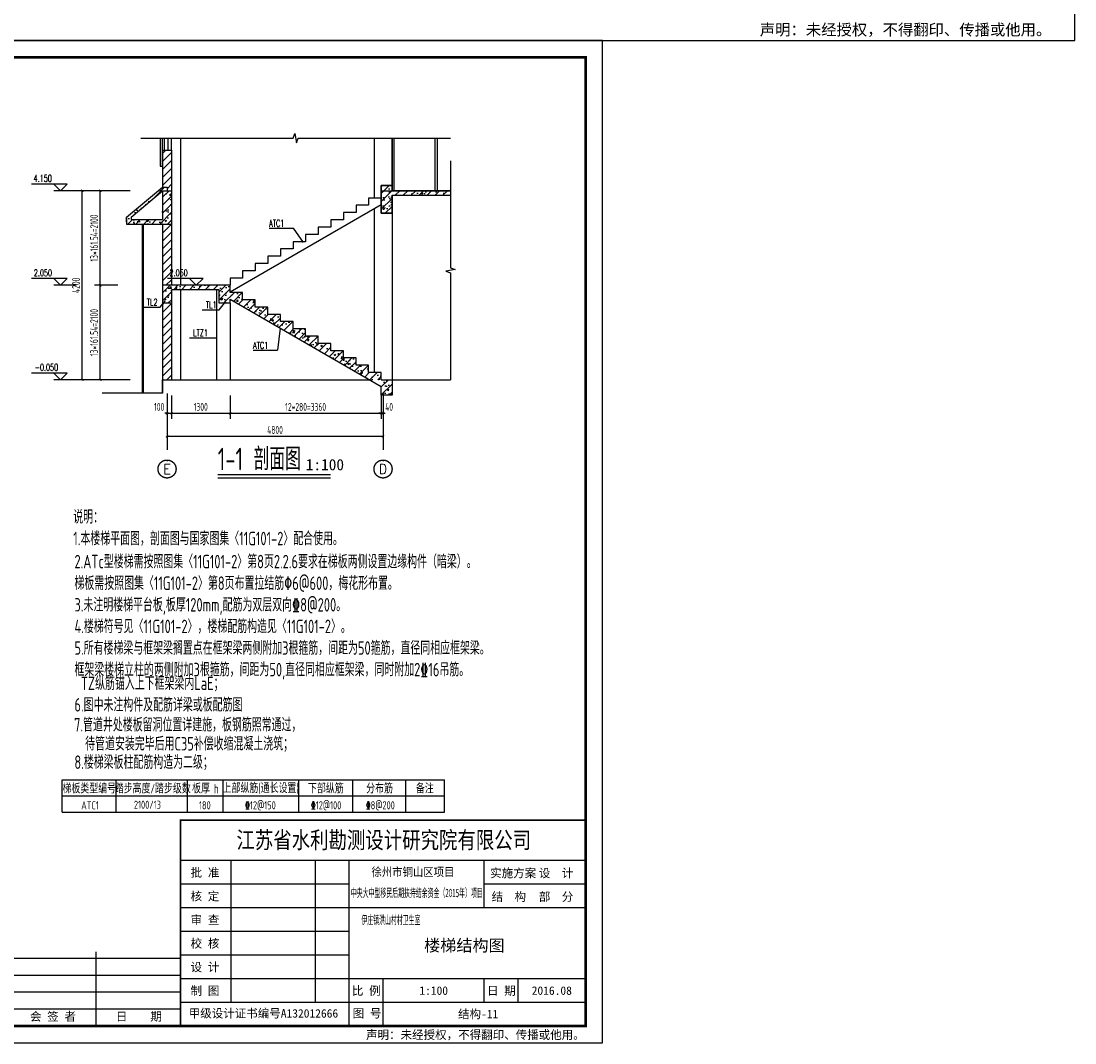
# Model space of a CAD drawing. Extents: x 4550910 to 19796140, y 148416 to 4611575.
# Tile 4 of 49: x 9706270 to 9729688, y 2018858 to 2041563. Entities that reach past the tile are written whole.
import ezdxf
from ezdxf.enums import TextEntityAlignment as Align

# ---------------------------------------------------------------- set-up
doc = ezdxf.new("R2010")
doc.units = 0
doc.header["$LTSCALE"] = 1000
doc.linetypes.add('CENTER', pattern=[2, 1.25, -0.25, 0.25, -0.25])
doc.layers.get('0').update_dxf_attribs({"linetype": 'CONTINUOUS'})
doc.layers.get('Defpoints').update_dxf_attribs({"linetype": 'CONTINUOUS'})
for name, color, linetype in [('AXIS', 8, 'CENTER'), ('AXIS_TEXT', 7, 'CONTINUOUS'), ('B', 2, 'CONTINUOUS'), ('COLU_DE_TEXT', 6, 'CONTINUOUS'), ('DIM_ELEV', 3, 'CONTINUOUS'), ('DIM_SYMB', 3, 'CONTINUOUS'), ('PUB_DIM', 94, 'CONTINUOUS'), ('PUB_TEXT', 7, 'CONTINUOUS'), ('TEXT', 7, 'CONTINUOUS'), ('THIN', 7, 'CONTINUOUS'), ('WALL', 2, 'CONTINUOUS'), ('WINDOW', 4, 'CONTINUOUS'), ('剖面', 8, 'CONTINUOUS'), ('图框', 7, 'CONTINUOUS'), ('幕墙', 124, 'CONTINUOUS'), ('文字', 3, 'CONTINUOUS'), ('木格栅', 34, 'CONTINUOUS')]:
    doc.layers.add(name, color=color, linetype=linetype)
doc.layers.add('意见', color=6, linetype='CONTINUOUS', plot=False)
doc.styles.add('_TCH_AXIS', font='COMPLEX', dxfattribs={"bigfont": 'GBCBIG'})
doc.styles.add('_TCH_DIM', font='SIMPLEX', dxfattribs={"bigfont": 'GBCBIG'})
doc.styles.add('DIM_FONT', font='tssdeng2.shx', dxfattribs={"width": 0.6, "bigfont": 'hztxt.shx'})
doc.styles.add('ST', font='SimSun.ttf')
doc.styles.add('TSSD_Label', font='Tssdeng.shx', dxfattribs={"width": 0.7, "bigfont": 'hztxt.shx'})
doc.styles.add('TSSD_Norm', font='Tssdeng.shx', dxfattribs={"bigfont": 'hztxt.shx'})
doc.styles.add('TSSD_Rein', font='Tssdeng.shx', dxfattribs={"width": 0.7, "bigfont": 'hztxt.shx'})
doc.dimstyles.new('_TCH_ARCH&&50', dxfattribs={"dimscale": 0.5, "dimtxt": 350, "dimasz": 100, "dimexe": 250, "dimexo": 300, "dimgap": 100, "dimtad": 1, "dimdec": 0, "dimzin": 0, "dimdsep": 46, "dimtxsty": 'DIM_FONT', "dimblk": 'ARCHTICK', "dimcen": 0.09, "dimclrt": 7, "dimazin": 2, "dimtfac": 1, "dimtdec": 0, "dimtix": 1, "dimtmove": 2, "dimatfit": 3, "dimfxl": 0, "dimtolj": 1, "dimtzin": 0, "dimarcsym": 0})
pattern_1 = [(45, (9285283.33, 2025230.48), (-88.388348, 88.388348), []), (50, (9285283.33, 2025230.48), (358.6301, -31.37607), [37.5, -412.5]), (355, (9285283.33, 2025230.5), (-69.37567, 376.09607), [30, -330]), (100.4514, (9285313.2, 2025227.87), (289.2547, 344.71977), [31.8701, -350.57106]), (46.1842, (9285283.33, 2025330.5), (533.62052, -82.7595), [56.25, -618.75]), (96.6356, (9285327.8, 2025323.6), (467.33135, 487.05894), [47.80514, -525.8565]), (351.1842, (9285283.33, 2025330.5), (467.331, 487.0593), [45, -495]), (21, (9285333.33, 2025305.48), (298.45353, -201.30945), [37.5, -412.5]), (326, (9285333.33, 2025305.5), (121.65767, 362.57502), [30, -330]), (71.4514, (9285358.2, 2025288.7), (420.11131, 161.26525), [31.8701, -350.57106]), (37.5, (9285283.33, 2025230.48), (6.079928, 166.446927), [0, -326, 0, -335, 0, -331.25]), (7.5, (9285283.33, 2025230.48), (131.53477, 197.205856), [0, -191, 0, -318.5, 0, -126.25]), (327.5, (9285171.83, 2025230.48), (266.91122, -11.277436), [0, -125, 0, -390, 0, -517.5]), (317.5, (9285121.83, 2025230.48), (291.59308, 50.05249), [0, -162.5, 0, -259, 0, -367.5])]

# ---------------------------------------------------------------- blocks, each defined once
blk = doc.blocks.new('_ArchTick')
at = {"color": 0, "linetype": 'ByBlock', "const_width": 0.4}
blk.add_lwpolyline([(-0.5, -0.5), (0.5, 0.5)], dxfattribs=at)
blk = doc.blocks.new('*D353')
at = {"layer": 'Defpoints', "color": 0, "transparency": 16777216}
for p in [(9707628, 2037792), (9708845, 2037792), (9708845, 2033592)]:
    blk.add_point(p, dxfattribs=at)
at = {"layer": 'PUB_DIM', "color": 0, "lineweight": -2, "transparency": 16777216}
for p, q in [((9708695, 2037792), (9707503, 2037792)), ((9707628, 2033592), (9707628, 2037792)), ((9708695, 2033592), (9707503, 2033592))]:
    blk.add_line(p, q, dxfattribs=at)
at = {"layer": 'PUB_DIM', "color": 0, "lineweight": -2, "transparency": 16777216, "xscale": 50, "yscale": 50, "zscale": 50}
for p, rotation in [((9707628, 2037792), 90), ((9707628, 2033592), 270)]:
    blk.add_blockref('_ArchTick', p, dxfattribs=dict(at, rotation=rotation))
at = {"layer": 'PUB_DIM', "color": 7, "transparency": 16777216, "insert": (9707491, 2035692), "char_height": 175, "attachment_point": 5, "rotation": 90, "style": 'DIM_FONT'}
blk.add_mtext('\\A1;4200', dxfattribs=at)
blk = doc.blocks.new('*D354')
at = {"layer": 'Defpoints', "color": 0, "transparency": 16777216}
for p in [(9708029, 2037792), (9708569, 2037792), (9708569, 2035692)]:
    blk.add_point(p, dxfattribs=at)
at = {"layer": 'PUB_DIM', "color": 0, "lineweight": -2, "transparency": 16777216}
for p, q in [((9708419, 2037792), (9707904, 2037792)), ((9708029, 2035692), (9708029, 2037792)), ((9708419, 2035692), (9707904, 2035692))]:
    blk.add_line(p, q, dxfattribs=at)
at = {"layer": 'PUB_DIM', "color": 0, "lineweight": -2, "transparency": 16777216, "xscale": 50, "yscale": 50, "zscale": 50}
for p, rotation in [((9708029, 2037792), 90), ((9708029, 2035692), 270)]:
    blk.add_blockref('_ArchTick', p, dxfattribs=dict(at, rotation=rotation))
at = {"layer": 'PUB_DIM', "color": 7, "transparency": 16777216, "insert": (9707892, 2036742), "char_height": 175, "attachment_point": 5, "rotation": 90, "style": 'DIM_FONT'}
blk.add_mtext('\\A1;13*161.54=2100', dxfattribs=at)
blk = doc.blocks.new('*D355')
at = {"layer": 'Defpoints', "color": 0, "transparency": 16777216}
for p in [(9708029, 2035692), (9708569, 2035692), (9708569, 2033592)]:
    blk.add_point(p, dxfattribs=at)
at = {"layer": 'PUB_DIM', "color": 0, "lineweight": -2, "transparency": 16777216}
for p, q in [((9708419, 2035692), (9707904, 2035692)), ((9708029, 2033592), (9708029, 2035692)), ((9708419, 2033592), (9707904, 2033592))]:
    blk.add_line(p, q, dxfattribs=at)
at = {"layer": 'PUB_DIM', "color": 0, "lineweight": -2, "transparency": 16777216, "xscale": 50, "yscale": 50, "zscale": 50}
for p, rotation in [((9708029, 2035692), 90), ((9708029, 2033592), 270)]:
    blk.add_blockref('_ArchTick', p, dxfattribs=dict(at, rotation=rotation))
at = {"layer": 'PUB_DIM', "color": 7, "transparency": 16777216, "insert": (9707892, 2034642), "char_height": 175, "attachment_point": 5, "rotation": 90, "style": 'DIM_FONT'}
blk.add_mtext('\\A1;13*161.54=2100', dxfattribs=at)
blk = doc.blocks.new('*D479')
at = {"layer": 'Defpoints', "color": 0, "transparency": 16777216}
for p in [(9714273, 2033392), (9714313, 2033392), (9714313, 2032852)]:
    blk.add_point(p, dxfattribs=at)
at = {"layer": 'PUB_DIM', "color": 0, "lineweight": -2, "transparency": 16777216}
for p, q in [((9714273, 2033242), (9714273, 2032727)), ((9714313, 2033242), (9714313, 2032727)), ((9714273, 2032852), (9714223, 2032852)), ((9714273, 2032852), (9714313, 2032852)), ((9714313, 2032852), (9714363, 2032852))]:
    blk.add_line(p, q, dxfattribs=at)
at = {"layer": 'PUB_DIM', "color": 0, "lineweight": -2, "transparency": 16777216, "xscale": 50, "yscale": 50, "zscale": 50}
blk.add_blockref('_ArchTick', (9714273, 2032852), dxfattribs=at)
at = {"layer": 'PUB_DIM', "color": 0, "lineweight": -2, "transparency": 16777216, "xscale": 50, "yscale": 50, "zscale": 50, "rotation": 180}
blk.add_blockref('_ArchTick', (9714313, 2032852), dxfattribs=at)
at = {"layer": 'PUB_DIM', "color": 7, "transparency": 16777216, "insert": (9714448, 2032990), "char_height": 175, "attachment_point": 5, "style": 'DIM_FONT'}
blk.add_mtext('\\A1;40', dxfattribs=at)
blk = doc.blocks.new('*D480')
at = {"layer": 'Defpoints', "color": 0, "transparency": 16777216}
for p in [(9710913, 2033392), (9714273, 2033392), (9714273, 2032852)]:
    blk.add_point(p, dxfattribs=at)
at = {"layer": 'PUB_DIM', "color": 0, "lineweight": -2, "transparency": 16777216}
for p, q in [((9710913, 2033242), (9710913, 2032727)), ((9714273, 2033242), (9714273, 2032727)), ((9710913, 2032852), (9714273, 2032852))]:
    blk.add_line(p, q, dxfattribs=at)
at = {"layer": 'PUB_DIM', "color": 0, "lineweight": -2, "transparency": 16777216, "xscale": 50, "yscale": 50, "zscale": 50, "rotation": 180}
blk.add_blockref('_ArchTick', (9710913, 2032852), dxfattribs=at)
at = {"layer": 'PUB_DIM', "color": 0, "lineweight": -2, "transparency": 16777216, "xscale": 50, "yscale": 50, "zscale": 50}
blk.add_blockref('_ArchTick', (9714273, 2032852), dxfattribs=at)
at = {"layer": 'PUB_DIM', "color": 7, "transparency": 16777216, "insert": (9712593, 2032990), "char_height": 175, "attachment_point": 5, "style": 'DIM_FONT'}
blk.add_mtext('\\A1;12*280=3360', dxfattribs=at)
blk = doc.blocks.new('*D481')
at = {"layer": 'Defpoints', "color": 0, "transparency": 16777216}
for p in [(9709613, 2033392), (9710913, 2033392), (9710913, 2032852)]:
    blk.add_point(p, dxfattribs=at)
at = {"layer": 'PUB_DIM', "color": 0, "lineweight": -2, "transparency": 16777216}
for p, q in [((9709613, 2033242), (9709613, 2032727)), ((9710913, 2033242), (9710913, 2032727)), ((9709613, 2032852), (9710913, 2032852))]:
    blk.add_line(p, q, dxfattribs=at)
at = {"layer": 'PUB_DIM', "color": 0, "lineweight": -2, "transparency": 16777216, "xscale": 50, "yscale": 50, "zscale": 50, "rotation": 180}
blk.add_blockref('_ArchTick', (9709613, 2032852), dxfattribs=at)
at = {"layer": 'PUB_DIM', "color": 0, "lineweight": -2, "transparency": 16777216, "xscale": 50, "yscale": 50, "zscale": 50}
blk.add_blockref('_ArchTick', (9710913, 2032852), dxfattribs=at)
at = {"layer": 'PUB_DIM', "color": 7, "transparency": 16777216, "insert": (9710263, 2032990), "char_height": 175, "attachment_point": 5, "style": 'DIM_FONT'}
blk.add_mtext('\\A1;1300', dxfattribs=at)
blk = doc.blocks.new('*D482')
at = {"layer": 'Defpoints', "color": 0, "transparency": 16777216}
for p in [(9709513, 2033392), (9709613, 2033392), (9709613, 2032852)]:
    blk.add_point(p, dxfattribs=at)
at = {"layer": 'PUB_DIM', "color": 0, "lineweight": -2, "transparency": 16777216}
for p, q in [((9709513, 2033242), (9709513, 2032727)), ((9709613, 2033242), (9709613, 2032727)), ((9709513, 2032852), (9709463, 2032852)), ((9709513, 2032852), (9709613, 2032852)), ((9709613, 2032852), (9709663, 2032852))]:
    blk.add_line(p, q, dxfattribs=at)
at = {"layer": 'PUB_DIM', "color": 0, "lineweight": -2, "transparency": 16777216, "xscale": 50, "yscale": 50, "zscale": 50}
blk.add_blockref('_ArchTick', (9709513, 2032852), dxfattribs=at)
at = {"layer": 'PUB_DIM', "color": 0, "lineweight": -2, "transparency": 16777216, "xscale": 50, "yscale": 50, "zscale": 50, "rotation": 180}
blk.add_blockref('_ArchTick', (9709613, 2032852), dxfattribs=at)
at = {"layer": 'PUB_DIM', "color": 7, "transparency": 16777216, "insert": (9709338, 2032990), "char_height": 175, "attachment_point": 5, "style": 'DIM_FONT'}
blk.add_mtext('\\A1;100', dxfattribs=at)
blk = doc.blocks.new('*D483')
at = {"layer": 'Defpoints', "color": 0, "transparency": 16777216}
for p in [(9709513, 2032879), (9714313, 2032879), (9714313, 2032340)]:
    blk.add_point(p, dxfattribs=at)
at = {"layer": 'PUB_DIM', "color": 0, "lineweight": -2, "transparency": 16777216}
for p, q in [((9709513, 2032729), (9709513, 2032215)), ((9714313, 2032729), (9714313, 2032215)), ((9709513, 2032340), (9714313, 2032340))]:
    blk.add_line(p, q, dxfattribs=at)
at = {"layer": 'PUB_DIM', "color": 0, "lineweight": -2, "transparency": 16777216, "xscale": 50, "yscale": 50, "zscale": 50, "rotation": 180}
blk.add_blockref('_ArchTick', (9709513, 2032340), dxfattribs=at)
at = {"layer": 'PUB_DIM', "color": 0, "lineweight": -2, "transparency": 16777216, "xscale": 50, "yscale": 50, "zscale": 50}
blk.add_blockref('_ArchTick', (9714313, 2032340), dxfattribs=at)
at = {"layer": 'PUB_DIM', "color": 7, "transparency": 16777216, "insert": (9711913, 2032478), "char_height": 175, "attachment_point": 5, "style": 'DIM_FONT'}
blk.add_mtext('\\A1;4800', dxfattribs=at)

msp = doc.modelspace()

# ---------------------------------------------------------------- hatches: boundary and pattern name
at = {"layer": '剖面'}
h = msp.add_hatch(dxfattribs=at)
h.set_pattern_fill('普通砖', color=256, scale=50, style=0)
h.set_pattern_definition([(45, (9285283.33, 2025320.24), (-88.388383, 88.388383), [])])
h.paths.add_polyline_path([(9709612.8, 2038692.5), (9709412.8, 2038692.5), (9709412.8, 2038342.5), (9709412.8, 2037870.6), (9709512.8, 2037870.6), (9709512.8, 2037792.5), (9709612.8, 2037792.5)])
h.paths.add_polyline_path([(9709412.8, 2035692.5), (9709612.8, 2035692.5), (9709612.8, 2037053.8), (9709412.8, 2037053.8)])
h.paths.add_polyline_path([(9709412.8, 2033592.5), (9709612.8, 2033592.5), (9709612.8, 2035292.5), (9709412.8, 2035292.5)])
h = msp.add_hatch(dxfattribs=at)
h.set_pattern_fill('钢筋混凝土', color=256, scale=50, style=0)
h.set_pattern_definition(pattern_1)
h.paths.add_polyline_path([(9714512.8, 2037792.5), (9714512.8, 2037912.5), (9714272.8, 2037912.5), (9714272.8, 2037792.5)])
h = msp.add_hatch(dxfattribs=at)
h.set_pattern_fill('钢筋混凝土', color=256, scale=50, style=0)
h.set_pattern_definition(pattern_1)
h.paths.add_polyline_path([(9709412.8, 2037153.8), (9708712.6, 2037153.8), (9708712.6, 2037209), (9709412.8, 2037792.5), (9709512.8, 2037792.5), (9709512.8, 2037870.6), (9709412.8, 2037870.6), (9708612.6, 2037203.8), (9708612.6, 2037053.8), (9709612.8, 2037053.8), (9709612.8, 2037792.5), (9709412.8, 2037792.5)])
h = msp.add_hatch(dxfattribs=at)
h.set_pattern_fill('钢筋混凝土', color=256, scale=50, style=0)
h.set_pattern_definition(pattern_1)
h.paths.add_polyline_path([(9714512.8, 2037692.5), (9715812.5, 2037692.5), (9715812.5, 2037792.5), (9714512.8, 2037792.5), (9714272.8, 2037792.5), (9714272.8, 2037292.5), (9714512.8, 2037292.5)])
h = msp.add_hatch(dxfattribs=at)
h.set_pattern_fill('钢筋混凝土', color=256, scale=50, style=0)
h.set_pattern_definition(pattern_1)
h.paths.add_polyline_path([(9709612.8, 2035592.5), (9710672.8, 2035592.5), (9710672.8, 2035292.5), (9710912.8, 2035292.5), (9710912.8, 2035380.9), (9714012.8, 2033592.5), (9714272.8, 2033592.5), (9714272.8, 2033754), (9713992.8, 2033754), (9713992.8, 2033915.5), (9713712.8, 2033915.5), (9713712.8, 2034077.1), (9713432.8, 2034077.1), (9713432.8, 2034238.6), (9713152.8, 2034238.6), (9713152.8, 2034400.2), (9712872.8, 2034400.2), (9712872.8, 2034561.7), (9712592.8, 2034561.7), (9712592.8, 2034723.2), (9712312.8, 2034723.2), (9712312.8, 2034884.8), (9712032.8, 2034884.8), (9712032.8, 2035046.3), (9711752.8, 2035046.3), (9711752.8, 2035207.9), (9711472.8, 2035207.9), (9711472.8, 2035369.4), (9711192.8, 2035369.4), (9711192.8, 2035530.9), (9710912.8, 2035530.9), (9710912.8, 2035692.4), (9710632.8, 2035692.4), (9709412.8, 2035692.5), (9709412.8, 2035292.5), (9709612.8, 2035292.5)])
h = msp.add_hatch(dxfattribs=at)
h.set_pattern_fill('钢筋混凝土', color=256, scale=50, style=0)
h.set_pattern_definition([(45, (-63606.86, 29838.39), (-88.3883476, 88.3883476), []), (50, (-63606.86, 29838.4), (358.630091, -31.3760675), [37.5, -412.5]), (355, (-63606.86, 29838.4), (-69.375667, 376.096067), [30, -330]), (100.4514, (-63576.98, 29835.77), (289.254691, 344.719771), [31.870095, -350.571056]), (46.1842, (-63606.86, 29938.4), (533.620524, -82.759507), [56.25, -618.75]), (96.6356, (-63562.4, 29931.5), (467.331353, 487.058935), [47.805144, -525.8565]), (351.1842, (-63606.86, 29938.4), (467.330973, 487.0593), [45, -495]), (21, (-63556.86, 29913.4), (298.453526, -201.309445), [37.5, -412.5]), (326, (-63556.86, 29913.4), (121.657666, 362.575023), [30, -330]), (71.4514, (-63532, 29896.6), (420.111314, 161.265248), [31.870095, -350.571056]), (37.5, (-63606.86, 29838.39), (6.0799277, 166.4469269), [0, -326, 0, -335, 0, -331.25]), (7.5, (-63606.86, 29838.39), (131.5347687, 197.205856), [0, -191, 0, -318.5, 0, -126.25]), (327.5, (-63718.36, 29838.39), (266.911218, -11.2774359), [0, -125, 0, -390, 0, -517.5]), (317.5, (-63768.36, 29838.39), (291.5930847, 50.052491), [0, -162.5, 0, -259, 0, -367.5])])
h.paths.add_polyline_path([(9714272.8, 2033254), (9714512.8, 2033254), (9714512.8, 2033592.5), (9714272.8, 2033592.5)])

# ---------------------------------------------------------------- linework, layer by layer
for p, q in [((9709812.8, 2038960.1), (9709812.8, 2035692.5)), ((9714112.8, 2038960.1), (9714112.8, 2037630.9)), ((9714512.8, 2038960.1), (9714512.8, 2037792.5)), ((9714512.8, 2037692.5), (9714512.8, 2033592.5)), ((9714112.8, 2037388.6), (9714112.8, 2033754)), ((9711781.3, 2036959.1), (9712322.6, 2036959.1)), ((9712546.1, 2036642.4), (9712322.6, 2036959.1)), ((9709812.8, 2035592.5), (9709812.8, 2033592.5)), ((9709359.9, 2035203.2), (9709479.7, 2035350.9)), ((9708981.6, 2035203.2), (9709360.4, 2035203.2)), ((9710294.6, 2035144.8), (9710673.4, 2035144.8)), ((9710673, 2035144.8), (9710792.8, 2035292.5)), ((9712028.3, 2034737.3), (9711965.2, 2034247.7)), ((9710012.9, 2034525), (9710612.8, 2034525)), ((9711423.9, 2034247.7), (9711965.2, 2034247.7))]:
    msp.add_line(p, q)
at = {"layer": 'AXIS'}
for p, q in [((9709512.8, 2033288.7), (9709512.8, 2031781.7)), ((9714312.8, 2033288.7), (9714312.8, 2031781.7))]:
    msp.add_line(p, q, dxfattribs=at)
for centre in [(9709512.8, 2031609.9), (9714312.8, 2031609.9)]:
    msp.add_circle(centre, 200, dxfattribs=at)
at = {"layer": 'B'}
msp.add_line((9714272.8, 2037480.9), (9710912.8, 2035542.4), dxfattribs=at)
for points in [[(9714272.8, 2037792.5), (9714272.8, 2037630.9), (9713992.8, 2037630.9)], [(9713712.8, 2037469.4), (9713712.8, 2037307.8), (9713432.8, 2037307.8)], [(9713992.8, 2037630.9), (9713992.8, 2037469.4), (9713712.8, 2037469.4)], [(9713432.8, 2037307.8), (9713432.8, 2037146.3), (9713152.8, 2037146.3)], [(9712872.8, 2036984.8), (9712872.8, 2036823.2), (9712592.8, 2036823.2)], [(9713152.8, 2037146.3), (9713152.8, 2036984.8), (9712872.8, 2036984.8)], [(9712592.8, 2036823.2), (9712592.8, 2036661.7), (9712312.8, 2036661.7)], [(9712032.8, 2036500.1), (9712032.8, 2036338.6), (9711752.8, 2036338.6)], [(9712312.8, 2036661.7), (9712312.8, 2036500.1), (9712032.8, 2036500.1)], [(9711752.8, 2036338.6), (9711752.8, 2036177.1), (9711472.8, 2036177.1)], [(9711472.8, 2036177.1), (9711472.8, 2036015.5), (9711192.8, 2036015.5)], [(9710912.8, 2035854), (9710912.8, 2035692.4), (9710632.8, 2035692.4)], [(9711192.8, 2036015.5), (9711192.8, 2035854), (9710912.8, 2035854)]]:
    msp.add_lwpolyline(points, dxfattribs=at)
at = {"layer": 'COLU_DE_TEXT'}
for p, q in [((9710612.8, 2035592.5), (9710612.8, 2033592.5)), ((9710912.8, 2035292.5), (9710912.8, 2033592.5))]:
    msp.add_line(p, q, dxfattribs=at)
at = {"layer": 'DIM_ELEV'}
for p, q in [((9707295.7, 2037942.5), (9706504.1, 2037942.5)), ((9707145.7, 2037792.5), (9706995.7, 2037942.5)), ((9707145.7, 2037792.5), (9707295.7, 2037942.5)), ((9707495.7, 2037792.5), (9706995.7, 2037792.5)), ((9707295.7, 2035842.5), (9706504.1, 2035842.5)), ((9707145.7, 2035692.5), (9706995.7, 2035842.5)), ((9707145.7, 2035692.5), (9707295.7, 2035842.5)), ((9710312.8, 2035842.5), (9709521.1, 2035842.5)), ((9710162.8, 2035692.5), (9710012.8, 2035842.5)), ((9710162.8, 2035692.5), (9710312.8, 2035842.5)), ((9707495.7, 2035692.5), (9706995.7, 2035692.5)), ((9710512.8, 2035692.5), (9710012.8, 2035692.5)), ((9707295.7, 2033742.5), (9706504.1, 2033742.5)), ((9707145.7, 2033592.5), (9706995.7, 2033742.5)), ((9707145.7, 2033592.5), (9707295.7, 2033742.5)), ((9707495.7, 2033592.5), (9706995.7, 2033592.5))]:
    msp.add_line(p, q, dxfattribs=at)
at = {"layer": 'DIM_SYMB'}
for points in [[(9708927.8, 2038960.1), (9712313.9, 2038960.1), (9712352.1, 2039065.1), (9712389.2, 2038855.1), (9712426.4, 2038960.1), (9715812.5, 2038960.1)], [(9715812.5, 2038459.6), (9715812.5, 2036082.3), (9715917.5, 2036044.1), (9715707.5, 2036007), (9715812.5, 2035969.8), (9715812.5, 2033592.5)], [(9710640.9, 2031415.5), (9713146.2, 2031415.5)]]:
    msp.add_lwpolyline(points, dxfattribs=at)
at = {"layer": 'DIM_SYMB', "const_width": 35}
msp.add_lwpolyline([(9710640.9, 2031485.5), (9713146.2, 2031485.5)], dxfattribs=at)
at = {"layer": 'THIN'}
for p, q in [((9707184.4, 2024706.6), (9715679.8, 2024706.6)), ((9707184.4, 2023986.6), (9707184.4, 2024706.6)), ((9708384.4, 2023986.6), (9708384.4, 2024706.6)), ((9708384.4, 2023986.6), (9708384.4, 2024706.6)), ((9709971.4, 2023986.6), (9709971.4, 2024706.6)), ((9710758.4, 2023986.6), (9710758.4, 2024706.6)), ((9712442.5, 2023986.6), (9712442.5, 2024706.6)), ((9713642.5, 2023986.6), (9713642.5, 2024706.6)), ((9714818.5, 2023986.6), (9714818.5, 2024706.6)), ((9715679.8, 2023986.6), (9715679.8, 2024706.6)), ((9707184.4, 2024346.6), (9715679.8, 2024346.6)), ((9707184.4, 2023986.6), (9715679.8, 2023986.6)), ((9707184.4, 2023986.6), (9715679.8, 2023986.6)), ((9707184.4, 2023986.6), (9715679.8, 2023986.6)), ((9707184.4, 2023986.6), (9715679.8, 2023986.6)), ((9707184.4, 2023986.6), (9715679.8, 2023986.6))]:
    msp.add_line(p, q, dxfattribs=at)
at = {"layer": 'WALL'}
for p, q in [((9709412.8, 2038692.5), (9709412.8, 2037870.6)), ((9709412.8, 2038692.5), (9709612.8, 2038692.5)), ((9709612.8, 2038692.5), (9709612.8, 2035692.5)), ((9708612.8, 2037203.9), (9709412.8, 2037870.6)), ((9708712.6, 2037209), (9709412.8, 2037792.5)), ((9709412.8, 2037870.6), (9709512.8, 2037870.6)), ((9709412.8, 2037792.5), (9709612.8, 2037792.5)), ((9709412.8, 2037792.5), (9709412.8, 2037153.8)), ((9709512.8, 2037870.6), (9709512.8, 2037792.5)), ((9714272.8, 2037292.5), (9714272.8, 2037792.5)), ((9714272.8, 2037792.5), (9715812.5, 2037792.5)), ((9714512.8, 2037692.5), (9714512.8, 2037292.5)), ((9714512.8, 2037692.5), (9715812.5, 2037692.5)), ((9708612.6, 2037103.8), (9708612.6, 2037203.8)), ((9708612.6, 2037203.8), (9708612.6, 2037053.8)), ((9708712.6, 2037209), (9708712.6, 2037153.8)), ((9714512.8, 2037292.5), (9714272.8, 2037292.5)), ((9708612.6, 2037053.8), (9709612.8, 2037053.8)), ((9708712.6, 2037153.8), (9709412.8, 2037153.8)), ((9709412.8, 2037053.8), (9709412.8, 2033292.5)), ((9710912.8, 2035692.5), (9709412.8, 2035692.5)), ((9709612.8, 2035592.5), (9709612.8, 2033592.5)), ((9710672.8, 2035592.5), (9709612.8, 2035592.5)), ((9710672.8, 2035292.5), (9710672.8, 2035592.5)), ((9710912.8, 2035292.5), (9710912.8, 2035380.9)), ((9710912.8, 2035380.9), (9714272.8, 2033442.5)), ((9709612.8, 2035292.5), (9709412.8, 2035292.5)), ((9710912.8, 2035292.5), (9710672.8, 2035292.5)), ((9709412.8, 2033292.5), (9709412.8, 2033592.5)), ((9709412.8, 2033592.5), (9714012.8, 2033592.5)), ((9714512.8, 2033654), (9714512.8, 2033254)), ((9714272.8, 2033254), (9714272.8, 2033442.5)), ((9714512.8, 2033254), (9714272.8, 2033254))]:
    msp.add_line(p, q, dxfattribs=at)
for points in [[(9714272.8, 2037792.5), (9714272.8, 2037912.5), (9714512.8, 2037912.5), (9714512.8, 2037792.5)], [(9710912.8, 2035530.9), (9710912.8, 2035692.5), (9710632.8, 2035692.5)], [(9711192.8, 2035369.4), (9711192.8, 2035530.9), (9710912.8, 2035530.9)], [(9711472.8, 2035207.9), (9711472.8, 2035369.4), (9711192.8, 2035369.4)], [(9711752.8, 2035046.3), (9711752.8, 2035207.9), (9711472.8, 2035207.9)], [(9712032.8, 2034884.8), (9712032.8, 2035046.3), (9711752.8, 2035046.3)], [(9712312.8, 2034723.2), (9712312.8, 2034884.8), (9712032.8, 2034884.8)], [(9712592.8, 2034561.7), (9712592.8, 2034723.2), (9712312.8, 2034723.2)], [(9712872.8, 2034400.2), (9712872.8, 2034561.7), (9712592.8, 2034561.7)], [(9713152.8, 2034238.6), (9713152.8, 2034400.2), (9712872.8, 2034400.2)], [(9713432.8, 2034077.1), (9713432.8, 2034238.6), (9713152.8, 2034238.6)], [(9713712.8, 2033915.5), (9713712.8, 2034077.1), (9713432.8, 2034077.1)], [(9713992.8, 2033754), (9713992.8, 2033915.5), (9713712.8, 2033915.5)], [(9714272.8, 2033592.5), (9714272.8, 2033754), (9713992.8, 2033754)], [(9714272.8, 2033592.5), (9715812.5, 2033592.5)]]:
    msp.add_lwpolyline(points, dxfattribs=at)
at = {"layer": 'WINDOW'}
for p, q in [((9709412.8, 2038692.5), (9709412.8, 2038960.1)), ((9709459.3, 2038692.5), (9709459.3, 2038960.1)), ((9709539.3, 2038692.5), (9709539.3, 2038960.1)), ((9709612.8, 2038692.5), (9709612.8, 2038960.1))]:
    msp.add_line(p, q, dxfattribs=at)
for points in [[(9714512.8, 2037792.5), (9714512.8, 2038960.1)], [(9714562.8, 2037792.5), (9714562.8, 2038960.1)], [(9715462.8, 2038960.1), (9715462.8, 2037792.5)], [(9715512.8, 2038960.1), (9715512.8, 2037792.5)]]:
    msp.add_lwpolyline(points, dxfattribs=at)
at = {"layer": '剖面'}
msp.add_lwpolyline([(9715812.5, 2037792.5), (9714512.8, 2037792.5), (9714512.8, 2037912.5), (9714272.8, 2037912.5), (9714272.8, 2037292.5), (9714512.8, 2037292.5), (9714512.8, 2037692.5), (9715812.5, 2037692.5)], dxfattribs=at)
at = {"layer": '图框'}
for p, q in [((9718813.3, 2022907.6), (9709813.3, 2022907.6)), ((9710938.3, 2019757.6), (9710938.3, 2022907.6)), ((9712813.3, 2019757.6), (9712813.3, 2022907.6)), ((9713563.3, 2019232.6), (9713563.3, 2022907.6)), ((9716563.3, 2021857.6), (9716563.3, 2022907.6)), ((9713563.3, 2022382.6), (9709813.3, 2022382.6)), ((9718813.3, 2022382.6), (9716563.3, 2022382.6)), ((9718813.3, 2021857.6), (9709813.3, 2021857.6)), ((9713563.3, 2021332.6), (9709813.3, 2021332.6)), ((9707938.3, 2019232.6), (9707938.3, 2020882.6)), ((9713563.3, 2020807.6), (9709813.3, 2020807.6)), ((9709813.3, 2020732.6), (9704188.3, 2020732.6)), ((9709813.3, 2020357.6), (9704188.3, 2020357.6)), ((9718813.3, 2020282.6), (9709813.3, 2020282.6)), ((9714313.3, 2019232.6), (9714313.3, 2020282.6)), ((9716563.3, 2019757.6), (9716563.3, 2020282.6)), ((9716563.3, 2019757.6), (9716563.3, 2020282.6)), ((9717313.3, 2019757.6), (9717313.3, 2020282.6)), ((9709813.3, 2019982.6), (9704188.3, 2019982.6)), ((9718813.3, 2019757.6), (9709813.3, 2019757.6)), ((9709813.3, 2019607.6), (9704188.3, 2019607.6))]:
    msp.add_line(p, q, dxfattribs=at)
at = {"layer": '图框', "color": 4}
for points in [[(9729688.3, 2070832.6), (9687688.3, 2070832.6), (9687688.3, 2041132.6), (9729688.3, 2041132.6)], [(9719188.3, 2041132.6), (9687688.3, 2041132.6), (9687688.3, 2018857.6), (9719188.3, 2018857.6)]]:
    msp.add_lwpolyline(points, close=True, dxfattribs=at)
at = {"layer": '图框', "color": 4, "const_width": 60}
msp.add_lwpolyline([(9689563.3, 2019232.6), (9718813.3, 2019232.6), (9718813.3, 2040757.6), (9689563.3, 2040757.6)], close=True, dxfattribs=at)
at = {"layer": '图框', "const_width": 33.8}
msp.add_lwpolyline([(9709813.3, 2019232.6), (9709813.3, 2023807.6), (9718813.3, 2023807.6)], dxfattribs=at)
at = {"layer": '幕墙'}
for p, q in [((9708962.8, 2037053.8), (9708962.8, 2033292.5)), ((9708982.8, 2037053.8), (9708982.8, 2033292.5))]:
    msp.add_line(p, q, dxfattribs=at)
at = {"layer": '意见'}
msp.add_line((9709412.8, 2033292.5), (9708071.6, 2033292.5), dxfattribs=at)
at = {"layer": '木格栅'}
msp.add_lwpolyline([(9709362.8, 2038960.1), (9709362.8, 2038342.5), (9709412.8, 2038342.5), (9709412.8, 2038960.1)], dxfattribs=at)

# ---------------------------------------------------------------- texts
at = {"layer": 'AXIS_TEXT', "style": '_TCH_AXIS'}
for s, height, p, p2 in [('E', 222.7, (9709427.9, 2031498.5), (9709597.6, 2031498.5)), ('D', 217.6, (9714224.7, 2031501.1), (9714400.8, 2031501.1))]:
    msp.add_text(s, height=height, dxfattribs=at).set_placement(p, p2, align=Align.FIT)
at = {"layer": 'PUB_TEXT', "style": '_TCH_DIM', "width": 0.705882}
for s, p in [('4.150', (9706549.1, 2037995)), ('ATC1', (9711782.4, 2036995)), ('2.050', (9706552.1, 2035895)), ('2.050', (9709569.1, 2035895)), ('TL2', (9709062.6, 2035241)), ('TL1', (9710375.7, 2035182.6)), ('LTZ1', (9710094, 2034562.8)), ('ATC1', (9711425, 2034283.6)), ('-0.050', (9706571.6, 2033795))]:
    msp.add_text(s, height=148.75, dxfattribs=at).set_placement(p)
at = {"layer": 'PUB_TEXT'}
msp.add_text('1:100', height=250, dxfattribs=at).set_placement((9712596.1, 2031582.1))
at = {"layer": 'TEXT', "style": 'TSSD_Norm', "width": 0.7}
for s, p in [('1-1', (9710640.9, 2031582.1)), ('剖面图', (9711435.8, 2031582.1))]:
    msp.add_text(s, height=500, dxfattribs=at).set_placement(p)
at = {"layer": 'THIN', "style": 'TSSD_Label', "width": 0.7}
msp.add_text(' TZ纵筋锚入上下框架梁内L%%142aE%%143；', height=300, dxfattribs=at).set_placement((9707470.1, 2026607.7), align=Align.BOTTOM_LEFT)
at = {"layer": 'THIN', "width": 0.7}
for s, height, style, p in [('7.管道井处楼板留洞位置详建施，板钢筋照常通过，', 300, 'TSSD_Label', (9707447.9, 2025777.1)), ('待管道安装完毕后用C35补偿收缩混凝土浇筑；', 300, 'TSSD_Label', (9707693.4, 2025354.8)), ('8.楼梯梁板柱配筋构造为二级；', 300, 'TSSD_Label', (9707453.9, 2024945.6)), ('ATC1', 180, 'TSSD_Norm', (9707607.5, 2024048.2)), ('2100/13', 180, 'TSSD_Norm', (9708776.8, 2024059.4)), ('180', 180, 'TSSD_Norm', (9710223.3, 2024048.2)), ('%%13212@150', 180, 'TSSD_Norm', (9711247.2, 2024048.2)), ('%%13212@100', 180, 'TSSD_Norm', (9712709.5, 2024048.2)), ('%%1328@200', 180, 'TSSD_Norm', (9713931.3, 2024048.2))]:
    msp.add_text(s, height=height, dxfattribs=dict(at, style=style)).set_placement(p)
at = {"layer": 'THIN', "style": 'TSSD_Norm', "width": 0.7}
for s, p in [('梯板类型编号', (9707784.4, 2024526.6)), ('踏步高度/踏步级数', (9709195.8, 2024526.6)), ('板厚 h', (9710364.9, 2024526.6)), ('上部纵筋(通长设置)', (9711593.7, 2024526.6)), ('下部纵筋', (9713042.5, 2024526.6)), ('分布筋', (9714235.5, 2024526.6)), ('备注', (9715241.4, 2024526.6))]:
    msp.add_text(s, height=210, dxfattribs=at).set_placement(p, align=Align.MIDDLE)
at = {"layer": '图框', "style": 'ST'}
for s, height, p in [('声明：未经授权，不得翻印、传播或他用。', 250, (9722685.3, 2041247.2)), ('批 准', 187.5, (9710036.9, 2022547.6)), ('实施方案', 187.5, (9716693.6, 2022536.6)), ('设  计', 187.5, (9717775.4, 2022536.6)), ('核 定', 187.5, (9710036.9, 2022022.6)), ('结  构', 187.5, (9716725.4, 2022011.6)), ('部  分', 187.5, (9717775.4, 2022011.6)), ('审 查', 187.5, (9710036.9, 2021497.6)), ('校 核', 187.5, (9710036.9, 2020972.6)), ('设 计', 187.5, (9710036.9, 2020447.6)), ('制 图', 187.5, (9710036.9, 2019922.6)), ('比 例', 187.5, (9713621.8, 2019922.6)), ('日 期', 187.5, (9716621.8, 2019922.6)), ('甲级设计证书编号A132012666', 187.5, (9709994.9, 2019420.3)), ('会 签 者', 187.5, (9706466.7, 2019350.5)), ('日    期', 187.5, (9708376.3, 2019350.5)), ('图 号', 187.5, (9713638.3, 2019420.3)), ('声明：未经授权，不得翻印、传播或他用。', 187.5, (9713936, 2018943.6))]:
    msp.add_text(s, height=height, dxfattribs=at).set_placement(p)
at = {"layer": '图框', "style": 'ST', "width": 0.8}
msp.add_text('江苏省水利勘测设计研究院有限公司', height=375, dxfattribs=at).set_placement((9711055.4, 2023179.5))
at = {"layer": '图框', "style": 'ST'}
for s, width, p in [('徐州市铜山区项目 ', 0.9, (9715034.7, 2022561.9)), ('中央大中型移民后期扶持结余资金（2015年）项目', 0.5, (9715063.4, 2022097.6))]:
    msp.add_text(s, height=187.5, dxfattribs=dict(at, width=width)).set_placement(p, align=Align.CENTER)
at = {"layer": '图框', "style": 'ST', "width": 0.5}
msp.add_text('伊庄镇洪山村村卫生室', height=187.5, dxfattribs=at).set_placement((9714487.7, 2021588.8), align=Align.MIDDLE_CENTER)
at = {"layer": '图框', "style": 'ST'}
for s, height, p in [('楼梯结构图', 262.5, (9716121.1, 2021023.8)), ('1:100', 187.5, (9715438.4, 2020020.1)), ('2016.08', 187.5, (9718063.3, 2020020.1)), (' 结构-11', 187.5, (9716363.2, 2019498.3))]:
    msp.add_text(s, height=height, dxfattribs=at).set_placement(p, align=Align.MIDDLE_CENTER)
at = {"layer": '文字', "color": 0, "style": 'TSSD_Rein', "width": 0.7}
for s, p in [('说明：', (9707429.4, 2030395.6)), ('1.本楼梯平面图，剖面图与国家图集〈11G101-2〉配合使用。', (9707429.4, 2029915.6)), ('2.ATc型楼梯需按照图集〈11G101-2〉第8页2.2.6要求在梯板两侧设置边缘构件（暗梁）。', (9707455.8, 2029403)), ('梯板需按照图集〈11G101-2〉第8页布置拉结筋\x826@600，梅花形布置。', (9707455.8, 2028923)), ('3.未注明楼梯平台板,板厚120mm,配筋为双层双向\x848@200。', (9707455.8, 2028443)), ('4.楼梯符号见〈11G101-2〉，楼梯配筋构造见〈11G101-2〉。', (9707455.8, 2027963)), ('5.所有楼梯梁与框架梁搁置点在框架梁两侧附加3根箍筋，间距为50箍筋，直径同相应框架梁。', (9707455.8, 2027483)), ('框架梁楼梯立柱的两侧附加3根箍筋，间距为50,直径同相应框架梁，同时附加2\x8416吊筋。', (9707455.8, 2027003)), ('6.图中未注构件及配筋详梁或板配筋图', (9707455.8, 2026220.8))]:
    msp.add_text(s, height=300, dxfattribs=at).set_placement(p)

# ---------------------------------------------------------------- dimensions: what is measured, and where the dimension line sits
at = {"layer": 'PUB_DIM'}
for p1, p2, distance, picture, middle in [((9708845.4, 2033592.5), (9708845.4, 2037792.5), 1217.1, '*D353', (9707490.8, 2035692.5)), ((9709612.8, 2033392.1), (9710912.8, 2033392.1), -540, '*D481', (9710262.8, 2032989.5)), ((9709512.8, 2032879.4), (9714312.8, 2032879.4), -539.2, '*D483', (9711912.8, 2032477.7))]:
    dim = msp.add_aligned_dim(p1=p1, p2=p2, distance=distance, dimstyle='_TCH_ARCH&&50', dxfattribs=at)
    dim.commit()
    dim.dimension.update_dxf_attribs({"geometry": picture, "text_midpoint": middle})
for p1, p2, distance, text, picture, middle in [((9708569.4, 2035692.5), (9708569.4, 2037792.5), 540.2, '13*161.54=2100', '*D354', (9707891.7, 2036742.5)), ((9708569.4, 2033592.5), (9708569.4, 2035692.5), 540.2, '13*161.54=2100', '*D355', (9707891.7, 2034642.5)), ((9710912.8, 2033392.1), (9714272.8, 2033392.1), -540, '12*280=3360', '*D480', (9712592.8, 2032989.5))]:
    dim = msp.add_aligned_dim(p1=p1, p2=p2, distance=distance, text=text, dimstyle='_TCH_ARCH&&50', dxfattribs=at)
    dim.commit()
    dim.dimension.update_dxf_attribs({"geometry": picture, "text_midpoint": middle})
for base, p1, p2, picture, middle in [((9709612.8, 2032852), (9709512.8, 2033392.1), (9709612.8, 2033392.1), '*D482', (9709337.8, 2032989.5)), ((9714312.8, 2032852), (9714272.8, 2033392.1), (9714312.8, 2033392.1), '*D479', (9714447.8, 2032989.5))]:
    dim = msp.add_linear_dim(base=base, p1=p1, p2=p2, angle=0, dimstyle='_TCH_ARCH&&50', dxfattribs=at)
    dim.commit()
    dim.dimension.update_dxf_attribs({"geometry": picture, "text_midpoint": middle, "dimtype": 129})

doc.saveas('drawing.dxf')
